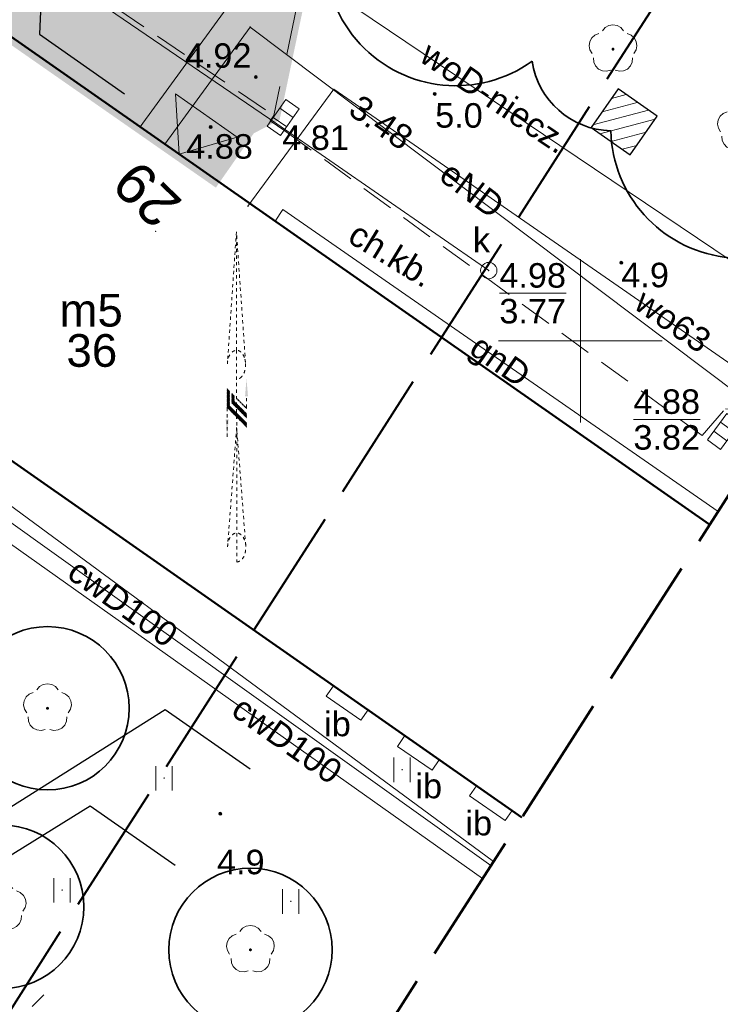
# Model space of a CAD drawing. Extents: x 5477758 to 5478338, y 5918296 to 5918505.
# Tile 50 of 135: x 5477933 to 5477954, y 5918330 to 5918360. Entities that reach past the tile are written whole.
import ezdxf
from ezdxf.enums import TextEntityAlignment as Align

# ---------------------------------------------------------------- set-up
doc = ezdxf.new("R2010")
doc.units = 0
doc.header["$PDSIZE"] = 0.75
for name, pattern in [('budynki akt$0$DASHED', [19.05, 12.7, -6.35]), ('HIDDEN', [0.375, 0.25, -0.125]), ('PRZER2-1', [3, 2, -1]), ('PRZER4-1', [5, 4, -1])]:
    doc.linetypes.add(name, pattern=pattern)
doc.layers.get('0').update_dxf_attribs({"linetype": 'CONTINUOUS'})
for name, color, linetype in [('000_wejscia do budynków', 7, 'CONTINUOUS'), ('0_NAWIERZCHNIA UTWARDZONA_CHODNIK', 254, 'CONTINUOUS'), ('A_GRANICA OPRACOWANIA', 7, 'CONTINUOUS'), ('ZZ_PROJ-numeracja', 5, 'CONTINUOUS')]:
    doc.layers.add(name, color=color, linetype=linetype)
for name, color, linetype, lineweight, true_color in [('GEPADR', 7, 'CONTINUOUS', 18, 0x800040), ('GEPADR_O', 7, 'CONTINUOUS', 18, 0x800040), ('GSPRDL', 7, 'CONTINUOUS', 18, 0x008000), ('GULCPR', 7, 'CONTINUOUS', 18, 0xd200d2), ('GULCPR_O', 7, 'CONTINUOUS', 18, 0xd200d2), ('GULEPR', 1, 'CONTINUOUS', 18, 0xff0000), ('GULEPR_O', 1, 'CONTINUOUS', 18, 0xff0000), ('GULGPR', 7, 'CONTINUOUS', 18, 0xeaea00), ('GULGPR_O', 7, 'CONTINUOUS', 18, 0xeaea00), ('GULKPR', 7, 'CONTINUOUS', 18, 0x803300), ('GULTPR', 7, 'CONTINUOUS', 18, 0xff9100), ('GULWPR', 5, 'CONTINUOUS', 18, 0x0000ff), ('GULWPR_O', 5, 'CONTINUOUS', 18, 0x0000ff), ('GUPKKS', 7, 'CONTINUOUS', 18, 0x803300), ('GUPKSD', 7, 'CONTINUOUS', 18, 0x803300)]:
    doc.layers.add(name, color=color, linetype=linetype, lineweight=lineweight, true_color=true_color)
for name, color, linetype, lineweight in [('GESBZO', 7, 'CONTINUOUS', 50), ('GESBZO_O', 7, 'CONTINUOUS', 50), ('GSPPRB', 7, 'CONTINUOUS', 20), ('GSSIIN', 7, 'CONTINUOUS', 18), ('GSSIIN_O', 7, 'CONTINUOUS', 18), ('GSSKOD', 7, 'PRZER2-1', 18), ('GSSKOD_O', 7, 'PRZER2-1', 18), ('GSSUTR', 7, 'PRZER2-1', 18), ('GUPELA', 7, 'CONTINUOUS', 18), ('GUPIWZ', 7, 'CONTINUOUS', 18), ('GUPIWZ_O', 7, 'CONTINUOUS', 18), ('GUPPRZ', 7, 'CONTINUOUS', 18), ('GUPPRZ_O', 7, 'CONTINUOUS', 18), ('OT_Rzedna', 7, 'CONTINUOUS', 18), ('pomiar', 7, 'CONTINUOUS', 18), ('wysokosci', 7, 'CONTINUOUS', 18), ('zakres', 150, 'PRZER4-1', 50), ('znak_polnocy', 250, 'HIDDEN', 13), ('ZZ_grupa', 7, 'CONTINUOUS', 30), ('ZZ_grupa-krzewow-szraf', 7, 'CONTINUOUS', 13), ('ZZ_korona', 7, 'CONTINUOUS', 35), ('ZZ_trawnik', 62, 'CONTINUOUS', 50)]:
    doc.layers.add(name, color=color, linetype=linetype, lineweight=lineweight)
doc.layers.add('kołnierz', color=11, linetype='CONTINUOUS', lineweight=70, plot=False)
doc.styles.add('GEO-INFO', font='arial.ttf')

# ---------------------------------------------------------------- blocks, each defined once
blk = doc.blocks.new('POINT')
at = {"color": 0}
blk.add_point((0, 0), dxfattribs=at)
blk = doc.blocks.new('SUUS05')
at = {"color": 0}
blk.add_lwpolyline([(0.5, -0.25), (-0.5, -0.25), (-0.5, 0.25), (0.5, 0.25)], close=True, dxfattribs=at)
for points in [[(-0.175, -0.25), (-0.175, 0.25)], [(0.175, -0.25), (0.175, 0.25)]]:
    blk.add_lwpolyline(points, dxfattribs=at)
blk = doc.blocks.new('OKRAG_PELNY')
at = {"color": 0}
blk.add_lwpolyline([(0, 0.5), (0.12941, 0.482963), (0.25, 0.433013), (0.353553, 0.353553), (0.433013, 0.25), (0.482963, 0.12941), (0.5, 0), (0.482963, -0.12941), (0.433013, -0.25), (0.353553, -0.353553), (0.25, -0.433013), (0.12941, -0.482963), (0, -0.5), (-0.12941, -0.482963), (-0.25, -0.433013), (-0.353553, -0.353553), (-0.433013, -0.25), (-0.482963, -0.12941), (-0.5, 0), (-0.482963, 0.12941), (-0.433013, 0.25), (-0.353553, 0.353553), (-0.25, 0.433013), (-0.12941, 0.482963)], close=True, dxfattribs=at)
blk = doc.blocks.new('SPTRW')
at = {"color": 0}
for points in [[(-0.51332, 0.7233), (-0.51332, -0.7767)], [(0.48668, -0.7767), (0.48668, 0.7233)]]:
    blk.add_lwpolyline(points, dxfattribs=at)
blk = doc.blocks.new('SPDLP')
blk.add_hatch(color=0).paths.add_polyline_path([(0, -0.09), (0.027812, -0.085595), (0.052901, -0.072812), (0.072812, -0.052901), (0.085595, -0.027812), (0.09, 0), (0.085595, 0.027812), (0.072812, 0.052901), (0.052901, 0.072812), (0.027812, 0.085595), (0, 0.09), (-0.027812, 0.085595), (-0.052901, 0.072812), (-0.072812, 0.052901), (-0.085595, 0.027812), (-0.09, 0), (-0.085595, -0.027812), (-0.072812, -0.052901), (-0.052901, -0.072812), (-0.027812, -0.085595)])
at = {"color": 0}
for points in [[(-0.648554, 1.126667), (-0.481106, 1.325358), (-0.255912, 1.454989), (0, 1.5), (0.255912, 1.454989), (0.481106, 1.325358), (0.648554, 1.126667)], [(-1.271938, -0.268652), (-1.40916, -0.048001), (-1.462858, 0.20623), (-1.426585, 0.463525), (-1.304695, 0.693003), (-1.11182, 0.867117), (-0.871109, 0.964971)], [(0.871109, 0.964971), (1.11182, 0.867117), (1.304695, 0.693003), (1.426585, 0.463525), (1.462858, 0.20623), (1.40916, -0.048001), (1.271938, -0.268652)], [(-0.137547, -1.292703), (-0.389802, -1.355024), (-0.648184, -1.327532), (-0.881678, -1.213525), (-1.062258, -1.026689), (-1.168249, -0.78945), (-1.186929, -0.530282)], [(1.186929, -0.530282), (1.168249, -0.78945), (1.062258, -1.026689), (0.881678, -1.213525), (0.648184, -1.327532), (0.389802, -1.355024), (0.137547, -1.292703)]]:
    blk.add_lwpolyline(points, dxfattribs=at)
blk = doc.blocks.new('SUEO')
blk.add_hatch(color=0).paths.add_polyline_path([(-0.002174, 0.089974), (0.023762, 0.086807), (0.042561, 0.0793), (0.060131, 0.066965), (0.076266, 0.047786), (0.086234, 0.025762), (0.089972, 0.002226), (0.088646, -0.015553), (0.081114, -0.038994), (0.066834, -0.060276), (0.049699, -0.075033), (0.027576, -0.085671), (0.004027, -0.08991), (-0.019639, -0.087831), (-0.040932, -0.080154), (-0.059082, -0.067892), (-0.073734, -0.051607), (-0.08374, -0.032979), (-0.089221, -0.011817), (-0.089063, 0.012951), (-0.082571, 0.035806), (-0.069528, 0.057148), (-0.048957, 0.075519), (-0.026898, 0.085887)])
at = {"color": 0}
for points in [[(-1.767767, 1.767767), (-1.06066, 1.06066)], [(1.767767, 1.767767), (1.06066, 1.06066)], [(-1.767767, -1.767767), (-1.06066, -1.06066)], [(1.767767, -1.767767), (1.06066, -1.06066)]]:
    blk.add_lwpolyline(points, dxfattribs=at)
blk = doc.blocks.new('OTRN')
at = {"linetype": 'Continuous', "lineweight": 13}
blk.add_hatch(color=0, dxfattribs=at).paths.add_polyline_path([(0, -0.091, 1), (0, 0.091, 1)])
at = {"color": 0, "linetype": 'Continuous', "lineweight": 13}
blk.add_circle((0, 0), 0.0906, dxfattribs=at)
blk = doc.blocks.new('zw$2EFF')
at = {"lineweight": 18}
blk.add_hatch(color=256, dxfattribs=at).paths.add_polyline_path([(-0.771, 0.963), (0, 0), (0.77, 0.963)])
blk.add_lwpolyline([(-0.771, 0.963), (0.77, 0.963), (0, 0), (-0.771, 0.963)], dxfattribs=at)
blk = doc.blocks.new('znak')
for points in [[(97792.02, 33202.11), (97792.13, 33202.89), (97792.44, 33203.57), (97792.93, 33204.06), (97793.43, 33204.21), (97793.93, 33204.06), (97794.41, 33203.55), (97794.7, 33202.86), (97794.78, 33202.42), (97794.69, 33201.09), (97794.39, 33200.41), (97793.89, 33199.91), (97793.43, 33199.76)], [(97792.05, 33174.15), (97792.16, 33174.92), (97792.47, 33175.6), (97792.96, 33176.1), (97793.46, 33176.25), (97793.96, 33176.09), (97794.44, 33175.59), (97794.73, 33174.9), (97794.84, 33174.01), (97794.72, 33173.13), (97794.42, 33172.44), (97793.92, 33171.95), (97793.47, 33171.8)]]:
    blk.add_spline(points, degree=3)
at = {"layer": 'znak_polnocy', "linetype": 'ByBlock'}
for p, q in [((97793.41, 33222.33, -3.5), (97792.02, 33202.11, -3.5)), ((97794.8, 33202.32, -3.5), (97793.41, 33222.33, -3.5)), ((97793.43, 33204.21, -3.5), (97793.41, 33222.33, -3.5)), ((97793.43, 33204.21, -3.5), (97793.47, 33171.8, -3.5)), ((97791.99, 33198.28, -3.5), (97792.03, 33198.32, -3.5)), ((97791.99, 33198.19, -3.5), (97792.07, 33198.28, -3.5)), ((97791.99, 33198.11, -3.5), (97792.11, 33198.23, -3.5)), ((97791.99, 33198.02, -3.5), (97792.16, 33198.19, -3.5)), ((97791.99, 33197.93, -3.5), (97792.2, 33198.15, -3.5)), ((97791.99, 33197.84, -3.5), (97792.25, 33198.1, -3.5)), ((97791.99, 33197.75, -3.5), (97792.29, 33198.06, -3.5)), ((97791.99, 33197.66, -3.5), (97792.34, 33198.01, -3.5)), ((97791.99, 33197.58, -3.5), (97792.38, 33197.97, -3.5)), ((97791.99, 33197.49, -3.5), (97792.42, 33197.92, -3.5)), ((97791.99, 33197.4, -3.5), (97792.47, 33197.88, -3.5)), ((97791.99, 33197.31, -3.5), (97792.51, 33197.84, -3.5)), ((97791.99, 33197.22, -3.5), (97792.56, 33197.79, -3.5)), ((97791.99, 33197.13, -3.5), (97792.6, 33197.75, -3.5)), ((97791.99, 33197.04, -3.5), (97792.65, 33197.7, -3.5)), ((97791.99, 33196.96, -3.5), (97792.69, 33197.66, -3.5)), ((97791.99, 33196.87, -3.5), (97792.73, 33197.61, -3.5)), ((97791.99, 33196.78, -3.5), (97792.78, 33197.57, -3.5)), ((97791.99, 33196.69, -3.5), (97792.82, 33197.53, -3.5)), ((97791.99, 33196.6, -3.5), (97792.87, 33197.48, -3.5)), ((97791.99, 33196.51, -3.5), (97792.91, 33197.44, -3.5)), ((97791.99, 33196.43, -3.5), (97792.95, 33197.39, -3.5)), ((97791.99, 33196.34, -3.5), (97793, 33197.35, -3.5)), ((97791.99, 33196.25, -3.5), (97793.04, 33197.31, -3.5)), ((97791.99, 33196.16, -3.5), (97793.09, 33197.26, -3.5)), ((97791.99, 33196.07, -3.5), (97793.13, 33197.22, -3.5)), ((97791.99, 33195.98, -3.5), (97793.18, 33197.17, -3.5)), ((97791.99, 33195.9, -3.5), (97793.22, 33197.13, -3.5)), ((97791.99, 33195.81, -3.5), (97793.26, 33197.08, -3.5)), ((97791.99, 33195.72, -3.5), (97793.31, 33197.04, -3.5)), ((97794.95, 33195.4, -3.5), (97794.95, 33197.18, -4.5)), ((97791.99, 33195.63, -3.5), (97793.35, 33197, -3.5)), ((97791.99, 33195.54, -3.5), (97793.4, 33196.95, -3.5)), ((97791.99, 33195.45, -3.5), (97793.44, 33196.91, -3.5)), ((97792, 33195.38, -3.5), (97793.48, 33196.86, -3.5)), ((97792.05, 33195.34, -3.5), (97793.53, 33196.82, -3.5)), ((97792.09, 33195.29, -3.5), (97793.57, 33196.77, -3.5)), ((97792.13, 33195.25, -3.5), (97793.62, 33196.73, -3.5)), ((97792.18, 33195.2, -3.5), (97793.66, 33196.69, -3.5)), ((97792.22, 33195.16, -3.5), (97793.71, 33196.64, -3.5)), ((97792.27, 33195.12, -3.5), (97793.75, 33196.6, -3.5)), ((97792.31, 33195.07, -3.5), (97793.79, 33196.55, -3.5)), ((97792.36, 33195.03, -3.5), (97793.84, 33196.51, -3.5)), ((97792.4, 33194.98, -3.5), (97793.88, 33196.47, -3.5)), ((97792.44, 33194.94, -3.5), (97793.93, 33196.42, -3.5)), ((97792.49, 33194.9, -3.5), (97793.97, 33196.38, -3.5)), ((97792.53, 33194.85, -3.5), (97794.01, 33196.33, -3.5)), ((97792.58, 33194.81, -3.5), (97794.06, 33196.29, -3.5)), ((97792.62, 33194.76, -3.5), (97794.1, 33196.24, -3.5)), ((97792.67, 33194.72, -3.5), (97794.15, 33196.2, -3.5)), ((97792.71, 33194.67, -3.5), (97794.19, 33196.16, -3.5)), ((97792.75, 33194.63, -3.5), (97794.24, 33196.11, -3.5)), ((97792.8, 33194.59, -3.5), (97794.28, 33196.07, -3.5)), ((97792.84, 33194.54, -3.5), (97794.32, 33196.02, -3.5)), ((97792.89, 33194.5, -3.5), (97794.37, 33195.98, -3.5)), ((97792.93, 33194.45, -3.5), (97794.41, 33195.93, -3.5)), ((97792.97, 33194.41, -3.5), (97794.46, 33195.89, -3.5)), ((97793.02, 33194.36, -3.5), (97794.5, 33195.85, -3.5)), ((97793.06, 33194.32, -3.5), (97794.54, 33195.8, -3.5)), ((97793.11, 33194.28, -3.5), (97794.59, 33195.76, -3.5)), ((97793.15, 33194.23, -3.5), (97794.63, 33195.71, -3.5)), ((97793.2, 33194.19, -3.5), (97794.68, 33195.67, -3.5)), ((97793.24, 33194.14, -3.5), (97794.72, 33195.63, -3.5)), ((97793.28, 33194.1, -3.5), (97794.77, 33195.58, -3.5)), ((97793.33, 33194.06, -3.5), (97794.81, 33195.54, -3.5)), ((97793.37, 33194.01, -3.5), (97794.85, 33195.49, -3.5)), ((97791.99, 33190.95, -6), (97791.99, 33195.4, -6)), ((97791.99, 33195.4, -3.5), (97791.99, 33193.62, -3.1)), ((97793.42, 33193.97, -3.5), (97794.9, 33195.45, -3.5)), ((97793.46, 33193.92, -3.5), (97794.94, 33195.4, -3.5)), ((97793.5, 33193.88, -3.5), (97794.95, 33195.33, -3.5)), ((97793.55, 33193.83, -3.5), (97794.95, 33195.24, -3.5)), ((97793.59, 33193.79, -3.5), (97794.95, 33195.15, -3.5)), ((97793.64, 33193.75, -3.5), (97794.95, 33195.06, -3.5)), ((97793.68, 33193.7, -3.5), (97794.95, 33194.97, -3.5)), ((97793.73, 33193.66, -3.5), (97794.95, 33194.88, -3.5)), ((97793.77, 33193.61, -3.5), (97794.95, 33194.8, -3.5)), ((97793.81, 33193.57, -3.5), (97794.95, 33194.71, -3.5)), ((97793.86, 33193.52, -3.5), (97794.95, 33194.62, -3.5)), ((97793.9, 33193.48, -3.5), (97794.95, 33194.53, -3.5)), ((97793.95, 33193.44, -3.5), (97794.95, 33194.44, -3.5)), ((97793.99, 33193.39, -3.5), (97794.95, 33194.35, -3.5)), ((97794.04, 33193.35, -3.5), (97794.95, 33194.27, -3.5)), ((97794.08, 33193.3, -3.5), (97794.95, 33194.18, -3.5)), ((97794.12, 33193.26, -3.5), (97794.95, 33194.09, -3.5)), ((97794.17, 33193.22, -3.5), (97794.95, 33194, -3.5)), ((97794.21, 33193.17, -3.5), (97794.95, 33193.91, -3.5)), ((97794.26, 33193.13, -3.5), (97794.95, 33193.82, -3.5)), ((97794.3, 33193.08, -3.5), (97794.95, 33193.73, -3.5)), ((97794.34, 33193.04, -3.5), (97794.95, 33193.65, -3.5)), ((97794.39, 33192.99, -3.5), (97794.95, 33193.56, -3.5)), ((97794.43, 33192.95, -3.5), (97794.95, 33193.47, -3.5)), ((97794.48, 33192.91, -3.5), (97794.95, 33193.38, -3.5)), ((97794.52, 33192.86, -3.5), (97794.95, 33193.29, -3.5)), ((97794.57, 33192.82, -3.5), (97794.95, 33193.2, -3.5)), ((97794.61, 33192.77, -3.5), (97794.95, 33193.12, -3.5)), ((97794.65, 33192.73, -3.5), (97794.95, 33193.03, -3.5)), ((97794.7, 33192.69, -3.5), (97794.95, 33192.94, -3.5)), ((97794.74, 33192.64, -3.5), (97794.95, 33192.85, -3.5)), ((97794.79, 33192.6, -3.5), (97794.95, 33192.76, -3.5)), ((97794.83, 33192.55, -3.5), (97794.95, 33192.67, -3.5)), ((97794.87, 33192.51, -3.5), (97794.95, 33192.59, -3.5)), ((97794.92, 33192.46, -3.5), (97794.95, 33192.5, -3.5)), ((97793.44, 33192.41, -6), (97792.05, 33174.15, -3.5)), ((97794.83, 33174.36, -3.5), (97793.44, 33192.41, -2.5))]:
    blk.add_line(p, q, dxfattribs=at)
for points in [[(97794.95, 33199.85, -2.5), (97795.17, 33197.18, -2.5), (97794.73, 33197.18, -2.5)], [(97791.76, 33193.62, -2.5), (97792.21, 33193.62, -2.5), (97791.99, 33190.95, -2.5)]]:
    blk.add_solid(points, dxfattribs=at)

msp = doc.modelspace()

# ---------------------------------------------------------------- hatches: boundary and pattern name
at = {"layer": '0_NAWIERZCHNIA UTWARDZONA_CHODNIK', "transparency": 33554636}
msp.add_hatch(color=256, dxfattribs=at).paths.add_polyline_path([(5477913.305, 5918381.377), (5477913.587, 5918381.118), (5477914.71, 5918380.022), (5477915.305, 5918379.04), (5477915.475, 5918378.759), (5477916.459, 5918376.427), (5477917.761, 5918373.34), (5477918.755, 5918371.916), (5477919.712, 5918371.162), (5477919.923, 5918371.018), (5477937.351, 5918359.126), (5477940.619, 5918356.896), (5477939.869, 5918356.504), (5477938.795, 5918354.966), (5477916.444, 5918370.588), (5477916.433, 5918371.286), (5477914.46, 5918376.682), (5477914.426, 5918376.774), (5477913.752, 5918378.047), (5477912.428, 5918379.542), (5477911.642, 5918380.121)])
at = {"layer": 'ZZ_grupa-krzewow-szraf'}
h = msp.add_hatch(dxfattribs=at)
h.set_pattern_fill('ANSI31', color=256, scale=0.1, angle=90)
h.set_pattern_definition([(194.933, (5477837.84446, 5918344.9947), (0.0818164, -0.3067773), [])])
h.paths.add_polyline_path([(5477950.329, 5918356.526), (5477951.527, 5918355.689), (5477952.352, 5918356.871), (5477951.155, 5918357.708)])
at = {"layer": 'ZZ_trawnik', "lineweight": 13}
h = msp.add_hatch(dxfattribs=at)
h.set_pattern_fill('GRASS', color=256, scale=0.01)
h.set_pattern_definition([(55.0427, (5477912.81635, 5918360.15222), (-0.0442929, 0.25010825), [0.047625, -0.3115852]), (10.0427, (5477912.81635, 5918360.15222), (-0.044293, 0.2501082), [0.047625, -0.206375]), (100.0427, (5477912.81635, 5918360.15222), (-0.2501082, -0.044293), [0.047625, -0.206375])])
edge = h.paths.add_edge_path()
edge.add_line((5477923.179, 5918387.524), (5477922.565, 5918387.972))
edge.add_line((5477922.565, 5918387.972), (5477913.305, 5918381.377))
edge.add_line((5477913.305, 5918381.377), (5477914.71, 5918380.022))
edge.add_line((5477914.71, 5918380.022), (5477915.475, 5918378.759))
edge.add_line((5477915.475, 5918378.759), (5477917.761, 5918373.34))
edge.add_line((5477917.761, 5918373.34), (5477918.755, 5918371.916))
edge.add_line((5477918.755, 5918371.916), (5477919.712, 5918371.162))
edge.add_line((5477919.712, 5918371.162), (5477923.041, 5918368.865))
edge.add_line((5477923.041, 5918368.865), (5477924.356, 5918370.805))
edge.add_line((5477924.356, 5918370.805), (5477924.602, 5918371.168))
edge.add_line((5477924.602, 5918371.168), (5477925.66, 5918372.728))
edge.add_arc((5477927.96, 5918374.733), 3.051, 143.2706, 221.0771, ccw=False)
edge.add_arc((5477927.969, 5918374.733), 3.058, 74.1302, 143.3759, ccw=False)
edge.add_line((5477928.805, 5918377.674), (5477929.811, 5918379.15))
edge.add_line((5477929.811, 5918379.15), (5477935.517, 5918375.256))
edge.add_line((5477935.517, 5918375.256), (5477939.015, 5918373.121))
edge.add_line((5477939.015, 5918373.121), (5477937.162, 5918370.129))
edge.add_line((5477937.162, 5918370.129), (5477934.31, 5918365.947))
edge.add_line((5477934.31, 5918365.947), (5477932.903, 5918369.116))
edge.add_line((5477932.903, 5918369.116), (5477936.322, 5918370.634))
edge.add_line((5477936.322, 5918370.634), (5477933.675, 5918372.264))
edge.add_line((5477933.675, 5918372.264), (5477933.693, 5918372.293))
edge.add_line((5477933.693, 5918372.293), (5477931.848, 5918371.493))
edge.add_line((5477931.848, 5918371.493), (5477930.856, 5918373.726))
edge.add_arc((5477927.969, 5918374.733), 3.058, 296.3873, 340.7779, ccw=False)
edge.add_line((5477929.328, 5918371.994), (5477932.919, 5918363.905))
edge.add_line((5477932.919, 5918363.905), (5477932.088, 5918362.717))
edge.add_line((5477932.088, 5918362.717), (5477940.619, 5918356.896))
edge.add_line((5477940.619, 5918356.896), (5477943.87, 5918372.327))
edge.add_line((5477943.87, 5918372.327), (5477938.811, 5918375.814))
edge.add_line((5477938.811, 5918375.814), (5477939.356, 5918376.864))
edge.add_line((5477939.356, 5918376.864), (5477927.826, 5918384.086))
edge.add_line((5477927.826, 5918384.086), (5477926.949, 5918383.275))
edge.add_line((5477926.949, 5918383.275), (5477923.761, 5918385.302))
edge.add_line((5477923.761, 5918385.302), (5477923.68, 5918385.347))
edge.add_line((5477923.68, 5918385.347), (5477923.513, 5918385.047))
edge.add_line((5477923.513, 5918385.047), (5477922.203, 5918385.779))
edge.add_line((5477922.203, 5918385.779), (5477923.179, 5918387.524))
edge = h.paths.add_edge_path(flags=16)
edge.add_arc((5477928.012, 5918381.132), 0.5, 0, 360)
edge = h.paths.add_edge_path(flags=16)
edge.add_arc((5477922.139, 5918372.731), 0.5, 0, 360)

# ---------------------------------------------------------------- linework, layer by layer
at = {"color": 7, "linetype": 'Continuous', "lineweight": 13, "flags": 128}
for points in [[(5477950, 5918347.5), (5477950, 5918352.5)], [(5477947.5, 5918350), (5477952.5, 5918350)]]:
    msp.add_lwpolyline(points, dxfattribs=at)
msp.add_point((5477939.89, 5918359.601))
at = {"layer": 'A_GRANICA OPRACOWANIA', "color": 1, "linetype": 'budynki akt$0$DASHED', "ltscale": 0.1, "const_width": 0.4}
msp.add_lwpolyline([(5477939.869, 5918356.504), (5477940.619, 5918356.896), (5477942.101, 5918363.93), (5477943.898, 5918372.463), (5477938.811, 5918375.814), (5477939.356, 5918376.864), (5477927.622, 5918384.214), (5477926.949, 5918383.275), (5477923.735, 5918385.254), (5477924.621, 5918386.867), (5477922.565, 5918387.972), (5477915.954, 5918383.377), (5477911.642, 5918380.121), (5477912.501, 5918379.46), (5477913.835, 5918377.89), (5477914.426, 5918376.774), (5477916.433, 5918371.286), (5477916.349, 5918370.613), (5477938.795, 5918354.966), (5477939.869, 5918356.504)], dxfattribs=at)
at = {"layer": 'GESBZO', "color": 7, "linetype": 'Continuous', "lineweight": 50}
for points in [[(5477912.816, 5918360.152), (5477918.892, 5918368.876), (5477953.955, 5918344.371)], [(5477948.209, 5918335.409), (5477912.816, 5918360.152)]]:
    msp.add_lwpolyline(points, dxfattribs=at)
at = {"layer": 'GSPPRB', "color": 7, "linetype": 'Continuous', "lineweight": 20}
for p in [(5477936.533, 5918356.547), (5477937.287, 5918356.02), (5477939.828, 5918354.12), (5477940.66, 5918353.662)]:
    msp.add_point(p, dxfattribs=at)
at = {"layer": 'GSSIIN', "color": 7, "linetype": 'Continuous', "lineweight": 18}
for points in [[(5477943.285, 5918338.384), (5477943.504, 5918338.699), (5477942.444, 5918339.439), (5477942.223, 5918339.121)], [(5477945.462, 5918336.854), (5477945.683, 5918337.175), (5477944.628, 5918337.913), (5477944.402, 5918337.583)], [(5477947.704, 5918335.318), (5477947.91, 5918335.618), (5477946.819, 5918336.381), (5477946.606, 5918336.068)]]:
    msp.add_lwpolyline(points, close=True, dxfattribs=at)
at = {"layer": 'GSSKOD', "linetype": 'PRZER2-1', "lineweight": 18}
msp.add_lwpolyline([(5477913.201, 5918381.474), (5477922.112, 5918387.635), (5477923.78, 5918386.612), (5477923.191, 5918385.588), (5477926.949, 5918383.275), (5477927.622, 5918384.214), (5477939.356, 5918376.864), (5477938.811, 5918375.814), (5477943.898, 5918372.463), (5477940.619, 5918356.896), (5477940.619, 5918356.896)], dxfattribs=at)
at = {"layer": 'GSSKOD', "color": 7, "linetype": 'PRZER2-1', "lineweight": 18, "ltscale": 0.5}
for points in [[(5477919.712, 5918371.162), (5477940.619, 5918356.896), (5477940.505, 5918356.73), (5477940.956, 5918356.429), (5477953.729, 5918347.096), (5477954.44, 5918347.914), (5477955.591, 5918347.853), (5477957.953, 5918351.321), (5477957.936, 5918351.88), (5477956.696, 5918352.617), (5477959.044, 5918356.623), (5477959.921, 5918356.195), (5477958.394, 5918353.802), (5477959.543, 5918353.087)], [(5477953.955, 5918344.371), (5477918.892, 5918368.876), (5477912.816, 5918360.152), (5477909.863, 5918355.582), (5477916.678, 5918350.56), (5477917.405, 5918351.474), (5477927.496, 5918344.442), (5477926.88, 5918343.51), (5477932.252, 5918339.779), (5477929.362, 5918324.071), (5477935.927, 5918319.225), (5477938.124, 5918320.534), (5477940.031, 5918323.232), (5477938.216, 5918324.426), (5477940.878, 5918328.21), (5477941.747, 5918327.531), (5477940.015, 5918324.991), (5477941.068, 5918324.27)]]:
    msp.add_lwpolyline(points, dxfattribs=at)
at = {"layer": 'GSSUTR', "color": 7, "linetype": 'PRZER2-1', "lineweight": 18, "ltscale": 0.5}
for points in [[(5477944.551, 5918336.887), (5477944.541, 5918336.867), (5477944.561, 5918336.867)], [(5477937.264, 5918336.631), (5477937.254, 5918336.611), (5477937.274, 5918336.611)], [(5477934.141, 5918333.201), (5477934.131, 5918333.181), (5477934.151, 5918333.181)], [(5477941.138, 5918332.86), (5477941.128, 5918332.84), (5477941.148, 5918332.84)]]:
    msp.add_lwpolyline(points, close=True, dxfattribs=at)
at = {"layer": 'GULCPR', "color": 212, "linetype": 'Continuous', "lineweight": 18, "true_color": 0xd200d2}
for points in [[(5477897.988, 5918369.384), (5477912.19, 5918358.778), (5477911.02, 5918357.046), (5477913.282, 5918355.393), (5477914.561, 5918357.187), (5477924.74, 5918350.032), (5477947.263, 5918333.933)], [(5477897.61, 5918368.865), (5477908.665, 5918360.767), (5477911.414, 5918358.665), (5477910.336, 5918357.112), (5477913.42, 5918354.88), (5477914.595, 5918356.444), (5477929.504, 5918345.945), (5477947.01, 5918333.538)]]:
    msp.add_lwpolyline(points, dxfattribs=at)
at = {"layer": 'GULEPR', "color": 1, "linetype": 'Continuous', "lineweight": 18, "true_color": 0xff0000}
msp.add_lwpolyline([(5477955.967, 5918347.509), (5477939.89, 5918359.601), (5477937.287, 5918356.02)], dxfattribs=at)
at = {"layer": 'GULGPR', "color": 2, "linetype": 'Continuous', "lineweight": 18, "true_color": 0xeaea00}
msp.add_lwpolyline([(5477954.213, 5918344.773), (5477940.897, 5918354.021), (5477940.66, 5918353.662)], dxfattribs=at)
at = {"layer": 'GULKPR', "color": 36, "linetype": 'Continuous', "lineweight": 18, "true_color": 0x803300}
msp.add_lwpolyline([(5477947.198, 5918352.15), (5477940.709, 5918356.642), (5477920.222, 5918370.601)], dxfattribs=at)
at = {"layer": 'GULTPR', "color": 30, "linetype": 'Continuous', "lineweight": 18, "true_color": 0xff9100}
msp.add_lwpolyline([(5477922.67, 5918425.86), (5477922.52, 5918425.566), (5477912.874, 5918406.653), (5477912.76, 5918406.43), (5477912.639, 5918406.211), (5477904.061, 5918390.689), (5477903.94, 5918390.47), (5477913.569, 5918382.272), (5477913.76, 5918382.11), (5477913.65, 5918381.879), (5477908.41, 5918370.85), (5477908.262, 5918370.649), (5477904.55, 5918365.6), (5477904.751, 5918365.452), (5477947.345, 5918334.06)], dxfattribs=at)
at = {"layer": 'GULWPR', "color": 5, "linetype": 'Continuous', "lineweight": 18, "true_color": 0x0000ff}
for points in [[(5477957.77, 5918350.321), (5477940.475, 5918361.981), (5477936.533, 5918356.547)], [(5477956.335, 5918348.083), (5477942.452, 5918357.699), (5477939.828, 5918354.12)]]:
    msp.add_lwpolyline(points, dxfattribs=at)
at = {"layer": 'GUPPRZ_O', "color": 36, "linetype": 'Continuous', "lineweight": 9, "true_color": 0x803300, "flags": 128}
for points in [[(5477947.522, 5918351.453), (5477949.561, 5918351.453)], [(5477951.624, 5918347.589), (5477953.662, 5918347.589)]]:
    msp.add_lwpolyline(points, dxfattribs=at)
at = {"layer": 'kołnierz', "linetype": 'PRZER4-1', "lineweight": 50}
msp.add_lwpolyline([(5477977.309, 5918380.798), (5477954.837, 5918395.479), (5477993.178, 5918463.057), (5477934.574, 5918496.308), (5477890.354, 5918424.446), (5477901.969, 5918417.467), (5477859.483, 5918348.301), (5477882.168, 5918332.75), (5477926.647, 5918301.778)], close=True, dxfattribs=at)
at = {"layer": 'pomiar', "linetype": 'Continuous', "lineweight": 18, "flags": 128}
for points in [[(5477942.223, 5918339.121), (5477943.285, 5918338.384)], [(5477944.402, 5918337.583), (5477945.462, 5918336.854)], [(5477947.704, 5918335.318), (5477946.606, 5918336.068)]]:
    msp.add_lwpolyline(points, dxfattribs=at)
at = {"layer": 'zakres', "linetype": 'PRZER4-1', "lineweight": 40}
msp.add_lwpolyline([(5477963.54, 5918377.848), (5477941.504, 5918392.244), (5477979.546, 5918459.295), (5477938.033, 5918482.848), (5477904.167, 5918427.813), (5477915.775, 5918420.837), (5477872.982, 5918351.171), (5477887.852, 5918340.978), (5477923.836, 5918315.921)], close=True, dxfattribs=at)
at = {"layer": 'ZZ_grupa'}
msp.add_lwpolyline([(5477951.155, 5918357.708), (5477950.329, 5918356.526), (5477951.527, 5918355.689), (5477952.352, 5918356.871)], close=True, dxfattribs=at)
at = {"layer": 'ZZ_korona'}
for centre in [(5477933.692, 5918338.75, 10.12), (5477932.304, 5918332.675, 10.12), (5477939.903, 5918331.356, 10.12)]:
    msp.add_circle(centre, 2.5, dxfattribs=at)
for centre, radius, start, end in [((5477946.191, 5918361.807, 10.12), 4, 140.1084, 305.7208), ((5477954.928, 5918356.528, 10.12), 4, 181.4663, 64.4536), ((5477950.999, 5918358.925, 10.12), 2.5, 188.405, 268.3959)]:
    msp.add_arc(centre, radius, start, end, dxfattribs=at)
at = {"layer": 'ZZ_PROJ-numeracja', "flags": 128}
for points in [[(5477933.871, 5918369.155), (5477933.445, 5918359.383), (5477936.049, 5918357.562)], [(5477928.384, 5918333.106), (5477937.29, 5918338.716), (5477939.894, 5918336.896)], [(5477927.973, 5918331.408), (5477935, 5918335.766), (5477937.604, 5918333.946)]]:
    msp.add_lwpolyline(points, dxfattribs=at)

# ---------------------------------------------------------------- block references
at = {"layer": '000_wejscia do budynków', "lineweight": 0, "xscale": -1.5, "yscale": 1.5, "zscale": 1.5, "rotation": 325.048567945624}
msp.add_blockref('zw$2EFF', (5477937.724, 5918355.715), dxfattribs=at)
at = {"layer": 'GEPADR', "color": 236, "lineweight": 18, "true_color": 0x800040}
msp.add_blockref('POINT', (5477936.999, 5918353.353), dxfattribs=at)
at = {"layer": 'GSPRDL', "color": 96, "lineweight": 18, "true_color": 0x008000, "xscale": 0.5, "yscale": 0.5}
for p in [(5477950.999, 5918358.925), (5477954.928, 5918356.528), (5477933.692, 5918338.75), (5477932.304, 5918332.675), (5477939.903, 5918331.356)]:
    msp.add_blockref('SPDLP', p, dxfattribs=at)
at = {"layer": 'GSSUTR', "color": 7, "lineweight": 18, "xscale": 0.5, "yscale": 0.5}
for p in [(5477944.551, 5918336.877), (5477937.264, 5918336.621), (5477934.141, 5918333.191), (5477941.138, 5918332.85)]:
    msp.add_blockref('SPTRW', p, dxfattribs=at)
at = {"layer": 'GUPELA', "color": 7, "lineweight": 18, "xscale": 0.5, "yscale": 0.5}
msp.add_blockref('SUEO', (5477932.692, 5918329.094, 10.15), dxfattribs=at)
at = {"layer": 'GUPIWZ', "color": 7, "lineweight": 18, "xscale": 0.5, "yscale": 0.5}
msp.add_blockref('OKRAG_PELNY', (5477947.198, 5918352.15), dxfattribs=at)
at = {"layer": 'GUPKKS', "color": 36, "lineweight": 18, "true_color": 0x803300}
for p, rotation in [((5477940.907, 5918356.834), 235.1124526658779), ((5477954.387, 5918347.221), 53.71135619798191)]:
    msp.add_blockref('SUUS05', p, dxfattribs=dict(at, rotation=rotation))
at = {"layer": 'GUPKSD', "color": 36, "lineweight": 18, "true_color": 0x803300, "xscale": 0.5, "yscale": 0.5}
msp.add_blockref('POINT', (5477947.198, 5918352.15), dxfattribs=at)
at = {"layer": 'GUPPRZ', "color": 5, "lineweight": 18, "true_color": 0x0000ff}
msp.add_blockref('POINT', (5477942.452, 5918357.699), dxfattribs=at)
at = {"layer": 'GUPPRZ', "color": 36, "lineweight": 18, "true_color": 0x803300}
for p in [(5477940.709, 5918356.642), (5477947.198, 5918352.15)]:
    msp.add_blockref('POINT', p, dxfattribs=at)
at = {"layer": 'OT_Rzedna', "color": 7, "linetype": 'Continuous', "xscale": 0.5, "yscale": 0.5, "zscale": 0.5}
for p in [(5477940.068, 5918358.071), (5477945.545, 5918357.556), (5477938.685, 5918356.543), (5477951.254, 5918352.388), (5477938.979, 5918335.523)]:
    msp.add_blockref('OTRN', p, dxfattribs=at)
at = {"layer": 'znak_polnocy', "color": 0, "xscale": 0.2, "yscale": 0.2, "zscale": 0.2}
msp.add_blockref('znak', (5458380.793, 5911708.867), dxfattribs=at)

# ---------------------------------------------------------------- texts
at = {"layer": 'GEPADR_O', "color": 236, "linetype": 'Continuous', "lineweight": 0, "true_color": 0x800040, "style": 'GEO-INFO'}
msp.add_text('29', height=1.25, rotation=135.979, dxfattribs=at).set_placement((5477936.999, 5918353.353), align=Align.TOP_LEFT)
at = {"layer": 'GESBZO_O', "color": 7, "linetype": 'Continuous', "lineweight": 0, "style": 'GEO-INFO'}
msp.add_text('m5', height=1, dxfattribs=at).set_placement((5477935.998, 5918350.434), align=Align.RIGHT)
at = {"layer": 'GESBZO_O', "color": 1, "linetype": 'Continuous', "lineweight": 0, "true_color": 0xff0000, "style": 'GEO-INFO'}
msp.add_text('36', height=1, dxfattribs=at).set_placement((5477935.05, 5918350.203), align=Align.TOP_CENTER)
at = {"layer": 'GSSIIN_O', "color": 7, "linetype": 'Continuous', "lineweight": 0, "style": 'GEO-INFO'}
for p in [(5477942.567, 5918338.285), (5477945.36, 5918336.385), (5477946.89, 5918335.249)]:
    msp.add_text('ib', height=0.75, dxfattribs=at).set_placement(p, align=Align.MIDDLE)
at = {"layer": 'GSSKOD_O', "color": 7, "linetype": 'Continuous', "lineweight": 0, "style": 'GEO-INFO'}
msp.add_text('ch.kb.', height=0.75, rotation=328.6198, dxfattribs=at).set_placement((5477944.23, 5918352.656), align=Align.MIDDLE)
at = {"layer": 'GULCPR_O', "color": 212, "linetype": 'Continuous', "lineweight": 0, "true_color": 0xd200d2, "style": 'GEO-INFO'}
for rotation, p in [(324.4432, (5477936.001, 5918341.982)), (324.6745, (5477941.028, 5918337.788))]:
    msp.add_text('cwD100', height=0.75, rotation=rotation, dxfattribs=at).set_placement(p, align=Align.MIDDLE_CENTER)
at = {"layer": 'GULEPR_O', "color": 1, "linetype": 'Continuous', "lineweight": 0, "true_color": 0xff0000, "style": 'GEO-INFO'}
msp.add_text('eND', height=0.75, rotation=323.0523, dxfattribs=at).set_placement((5477946.689, 5918354.63), align=Align.MIDDLE_CENTER)
at = {"layer": 'GULGPR_O', "color": 2, "linetype": 'Continuous', "lineweight": 0, "true_color": 0xeaea00, "style": 'GEO-INFO'}
msp.add_text('gnD', height=0.75, rotation=325.2204, dxfattribs=at).set_placement((5477947.555, 5918349.397), align=Align.MIDDLE_CENTER)
at = {"layer": 'GULWPR_O', "color": 5, "linetype": 'Continuous', "lineweight": 0, "true_color": 0x0000ff, "style": 'GEO-INFO'}
for s, rotation, p in [('woD-niecz.', 326.0147, (5477947.387, 5918357.446)), ('wo63', 325.2935, (5477952.836, 5918350.609))]:
    msp.add_text(s, height=0.75, rotation=rotation, dxfattribs=at).set_placement(p, align=Align.MIDDLE_CENTER)
at = {"layer": 'GUPIWZ_O', "color": 7, "linetype": 'Continuous', "lineweight": 0, "style": 'GEO-INFO'}
msp.add_text('k', height=0.75, dxfattribs=at).set_placement((5477947.234, 5918352.71), align=Align.RIGHT)
at = {"layer": 'GUPPRZ_O', "color": 5, "linetype": 'Continuous', "lineweight": 0, "true_color": 0x0000ff, "style": 'GEO-INFO'}
msp.add_text('3.48', height=0.75, rotation=325.2935, dxfattribs=at).set_placement((5477944.744, 5918356.106), align=Align.MIDDLE_RIGHT)
at = {"layer": 'GUPPRZ_O', "color": 36, "linetype": 'Continuous', "lineweight": 0, "true_color": 0x803300, "style": 'GEO-INFO'}
msp.add_text('4.81', height=0.75, dxfattribs=at).set_placement((5477940.877, 5918356.215), align=Align.MIDDLE_LEFT)
for s, p in [('4.98', (5477947.522, 5918351.626)), ('3.77', (5477947.522, 5918350.531)), ('4.88', (5477951.624, 5918347.762)), ('3.82', (5477951.624, 5918346.667))]:
    msp.add_text(s, height=0.75, dxfattribs=at).set_placement(p)
at = {"layer": 'pomiar', "color": 7, "style": 'GEO-INFO'}
for s, p in [('5.0', (5477945.557, 5918357.273)), ('4.9', (5477951.254, 5918352.388)), ('4.9', (5477938.88, 5918334.42))]:
    msp.add_text(s, height=0.75, dxfattribs=at).set_placement(p, align=Align.TOP_LEFT)
at = {"layer": 'wysokosci', "color": 7, "style": 'GEO-INFO'}
for s, p in [('4.92', (5477937.896, 5918359.105)), ('4.88', (5477937.937, 5918356.324))]:
    msp.add_text(s, height=0.75, dxfattribs=at).set_placement(p, align=Align.TOP_LEFT)

doc.saveas('drawing.dxf')
